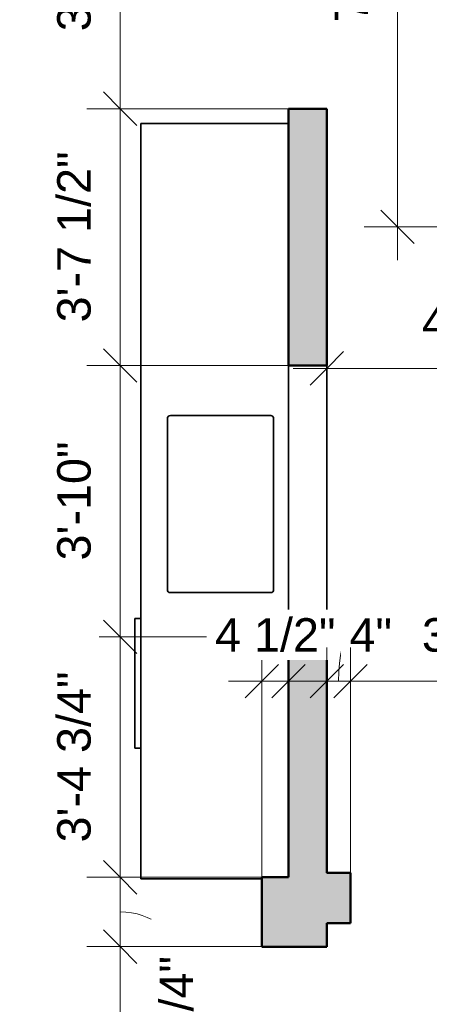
# Model space of a CAD drawing. Header units: inches. Extents: x -321 to 583, y -54 to 661.
# Tile 13 of 21: x 109 to 179, y 175 to 342. Entities that reach past the tile are written whole.
import ezdxf

# ---------------------------------------------------------------- set-up
doc = ezdxf.new("R2010")
doc.units = ezdxf.units.IN
doc.header["$MEASUREMENT"] = 0
for name, color, linetype, lineweight in [('A-ANNO-DIMS', 211, 'Continuous', 9), ('A-ANNO-DIMS-48', 211, 'Continuous', 9), ('A-WALL', 113, 'Continuous', 18), ('A-WALL-PATT', 111, 'Continuous', 18), ('Q-CASE', 31, 'Continuous', 18), ('Q-SPCQ', 91, 'Continuous', 18)]:
    doc.layers.add(name, color=color, linetype=linetype, lineweight=lineweight)
doc.styles.add('Arial', font='arial.ttf', dxfattribs={"height": 5.669291})
doc.dimstyles.new('Linear_-_3mm_Arial', dxfattribs={"dimscale": 12, "dimtxt": 5.784148, "dimasz": 0.472441, "dimexe": 0.472441, "dimexo": 0, "dimgap": 0.275591, "dimtad": 1, "dimrnd": 0.25, "dimzin": 3, "dimdsep": 46, "dimlunit": 4, "dimtxsty": 'Arial', "dimblk1": 'OBLIQUE', "dimblk2": 'OBLIQUE', "dimsah": 1, "dimcen": 0.09, "dimdle": 0.472441, "dimazin": 2, "dimtfac": 1, "dimtdec": 4, "dimtix": 1, "dimtmove": 0, "dimatfit": 3, "dimfxl": 1, "dimtvp": 1, "dimtfill": 1, "dimfrac": 2, "dimtolj": 1, "dimtzin": 0, "dimarcsym": 2})
doc.dimstyles.new('Linear_-_3mm_Arial_1', dxfattribs={"dimscale": 12, "dimtxt": 5.784148, "dimasz": 0.472441, "dimexe": 0.472441, "dimexo": 0, "dimgap": 0.275591, "dimtad": 1, "dimrnd": 0.25, "dimzin": 3, "dimdsep": 46, "dimlunit": 4, "dimtxsty": 'Arial', "dimblk1": 'OBLIQUE', "dimblk2": 'OBLIQUE', "dimsah": 1, "dimcen": 0.09, "dimdle": 0.472441, "dimazin": 2, "dimtfac": 1, "dimtdec": 4, "dimtix": 1, "dimtmove": 1, "dimatfit": 3, "dimfxl": 1, "dimtvp": 1, "dimtfill": 1, "dimfrac": 2, "dimtolj": 1, "dimtzin": 0, "dimarcsym": 2})

# ---------------------------------------------------------------- blocks, each defined once
blk = doc.blocks.new('Casework 5 - Casework 5-448558-2-2nd Floor Plan')
at = {"layer": 'Q-CASE', "lineweight": 35}
for p, q in [((155, 324), (130, 324)), ((130, 324), (130, 196)), ((134.5, 245), (134.5, 274)), ((135, 274.5), (152, 274.5)), ((152.5, 274), (152.5, 245)), ((152, 244.5), (135, 244.5)), ((130, 196), (150.5, 196))]:
    blk.add_line(p, q, dxfattribs=at)
for centre, start, end in [((135, 274), 90, 180), ((152, 274), 0, 90), ((135, 245), 180, 270), ((152, 245), 270, 0)]:
    blk.add_arc(centre, 0.5, start, end, dxfattribs=at)
blk = doc.blocks.new('Specialty Equipment 5 - Specialty Equipment 5-472490-2-2nd Floor Plan')
at = {"layer": 'Q-SPCQ', "lineweight": 35}
for p, q in [((130, 240.12), (129, 240.12)), ((129, 240.12), (129, 218.12)), ((129, 218.12), (130, 218.12))]:
    blk.add_line(p, q, dxfattribs=at)
blk = doc.blocks.new('DIMBLOCK98-2-2nd Floor Plan')
at = {"layer": 'A-ANNO-DIMS-48', "lineweight": 35}
for p, q in [((126.5, 368.5), (123.67, 371.33)), ((126.5, 368.5), (129.33, 365.66)), ((126.5, 326.5), (123.67, 329.33)), ((126.5, 326.5), (129.33, 323.66))]:
    blk.add_line(p, q, dxfattribs=at)
at = {"layer": 'A-ANNO-DIMS-48'}
for p, q in [((155, 368.5), (120.83, 368.5)), ((126.5, 368.5), (126.5, 326.5)), ((126.5, 368.5), (155, 368.5)), ((155, 326.5), (120.83, 326.5)), ((126.5, 326.5), (155, 326.5))]:
    blk.add_line(p, q, dxfattribs=at)
at = {"layer": 'A-ANNO-DIMS-48', "color": 0, "insert": (115.83, 339.62), "char_height": 5.669, "width": 18.9008, "attachment_point": 1, "rotation": 90, "line_spacing_factor": 0.941778, "style": 'Arial', "bg_fill": 3, "box_fill_scale": 1.25, "bg_fill_color": 256, "bg_fill_true_color": 13158600, "bg_fill_transparency": 0}
blk.add_mtext('3\'-6"', dxfattribs=at)
blk = doc.blocks.new('_Oblique')
at = {"color": 0, "linetype": 'ByBlock', "lineweight": -2}
blk.add_line((-0.5, -0.5), (0.5, 0.5), dxfattribs=at)
blk = doc.blocks.new('DIMBLOCK99-2-2nd Floor Plan')
at = {"layer": 'A-ANNO-DIMS-48', "lineweight": 35}
for p, q in [((126.5, 326.5), (123.67, 329.33)), ((126.5, 326.5), (129.33, 323.66)), ((126.5, 283), (123.67, 285.83)), ((126.5, 283), (129.33, 280.16))]:
    blk.add_line(p, q, dxfattribs=at)
at = {"layer": 'A-ANNO-DIMS-48'}
for p, q in [((155, 326.5), (120.83, 326.5)), ((126.5, 326.5), (126.5, 283)), ((126.5, 326.5), (155, 326.5)), ((155, 283), (120.83, 283)), ((126.5, 283), (155, 283))]:
    blk.add_line(p, q, dxfattribs=at)
at = {"layer": 'A-ANNO-DIMS-48', "color": 0, "insert": (115.83, 290.29), "char_height": 5.669, "width": 34.7049, "attachment_point": 1, "rotation": 90, "line_spacing_factor": 0.941778, "style": 'Arial', "bg_fill": 3, "box_fill_scale": 1.25, "bg_fill_color": 256, "bg_fill_true_color": 13158600, "bg_fill_transparency": 0}
blk.add_mtext('3\'-7 1/2"', dxfattribs=at)
blk = doc.blocks.new('DIMBLOCK100-2-2nd Floor Plan')
at = {"layer": 'A-ANNO-DIMS-48', "lineweight": 35}
for p, q in [((126.5, 283), (123.67, 285.83)), ((126.5, 283), (129.33, 280.16)), ((126.5, 237), (123.67, 239.83)), ((126.5, 237), (129.33, 234.16))]:
    blk.add_line(p, q, dxfattribs=at)
at = {"layer": 'A-ANNO-DIMS-48'}
for p, q in [((155, 283), (120.83, 283)), ((126.5, 283), (126.5, 237)), ((126.5, 283), (155, 283)), ((155, 237), (120.83, 237)), ((126.5, 237), (155, 237))]:
    blk.add_line(p, q, dxfattribs=at)
at = {"layer": 'A-ANNO-DIMS-48', "color": 0, "insert": (115.83, 249.94), "char_height": 5.669, "width": 24.1332, "attachment_point": 1, "rotation": 90, "line_spacing_factor": 0.941778, "style": 'Arial', "bg_fill": 3, "box_fill_scale": 1.25, "bg_fill_color": 256, "bg_fill_true_color": 13158600, "bg_fill_transparency": 0}
blk.add_mtext('3\'-10"', dxfattribs=at)
blk = doc.blocks.new('DIMBLOCK101-2-2nd Floor Plan')
at = {"layer": 'A-ANNO-DIMS-48', "lineweight": 35}
for p, q in [((126.5, 237), (123.67, 239.83)), ((126.5, 237), (129.33, 234.16)), ((126.5, 196.25), (123.67, 199.08)), ((126.5, 196.25), (129.33, 193.41))]:
    blk.add_line(p, q, dxfattribs=at)
at = {"layer": 'A-ANNO-DIMS-48'}
for p, q in [((155, 237), (120.83, 237)), ((126.5, 237), (126.5, 196.25)), ((126.5, 237), (155, 237)), ((150.5, 196.25), (120.83, 196.25)), ((126.5, 196.25), (150.5, 196.25))]:
    blk.add_line(p, q, dxfattribs=at)
at = {"layer": 'A-ANNO-DIMS-48', "color": 0, "insert": (115.83, 202.16), "char_height": 5.669, "width": 34.7049, "attachment_point": 1, "rotation": 90, "line_spacing_factor": 0.941778, "style": 'Arial', "bg_fill": 3, "box_fill_scale": 1.25, "bg_fill_color": 256, "bg_fill_true_color": 13158600, "bg_fill_transparency": 0}
blk.add_mtext('3\'-4 3/4"', dxfattribs=at)
blk = doc.blocks.new('DIMBLOCK102-2-2nd Floor Plan')
at = {"layer": 'A-ANNO-DIMS-48', "lineweight": 35}
for p, q in [((126.5, 196.25), (123.67, 199.08)), ((126.5, 196.25), (129.33, 193.41)), ((126.5, 184.5), (123.67, 187.33)), ((126.5, 184.5), (129.33, 181.66))]:
    blk.add_line(p, q, dxfattribs=at)
at = {"layer": 'A-ANNO-DIMS-48'}
for p, q in [((150.5, 196.25), (120.83, 196.25)), ((126.5, 196.25), (126.5, 184.5)), ((126.5, 196.25), (150.5, 196.25)), ((150.5, 184.5), (120.83, 184.5)), ((126.5, 184.5), (150.5, 184.5))]:
    blk.add_line(p, q, dxfattribs=at)
blk.add_ellipse((126.5, 182.83), major_axis=(9.6, 0), ratio=0.786124, start_param=0, end_param=1.570796, dxfattribs=at)
at = {"layer": 'A-ANNO-DIMS-48', "color": 0, "insert": (133.19, 158.09), "char_height": 5.669, "width": 29.686, "attachment_point": 1, "rotation": 90, "line_spacing_factor": 0.941778, "style": 'Arial', "bg_fill": 3, "box_fill_scale": 1.25, "bg_fill_color": 256, "bg_fill_true_color": 13158600, "bg_fill_transparency": 0}
blk.add_mtext('11 3/4"', dxfattribs=at)
blk = doc.blocks.new('DIMBLOCK103-2-2nd Floor Plan')
at = {"layer": 'A-ANNO-DIMS-48', "lineweight": 35}
for p, q in [((126.5, 184.5), (123.67, 187.33)), ((126.5, 184.5), (129.33, 181.66)), ((126.5, 134.5), (123.67, 137.33)), ((126.5, 134.5), (129.33, 131.66))]:
    blk.add_line(p, q, dxfattribs=at)
at = {"layer": 'A-ANNO-DIMS-48'}
for p, q in [((150.5, 184.5), (120.83, 184.5)), ((126.5, 184.5), (126.5, 134.5)), ((126.5, 184.5), (150.5, 184.5)), ((150.5, 134.5), (120.83, 134.5)), ((126.5, 134.5), (150.5, 134.5))]:
    blk.add_line(p, q, dxfattribs=at)
at = {"layer": 'A-ANNO-DIMS-48', "color": 0, "insert": (115.83, 151.62), "char_height": 5.669, "width": 18.9008, "attachment_point": 1, "rotation": 90, "line_spacing_factor": 0.941778, "style": 'Arial', "bg_fill": 3, "box_fill_scale": 1.25, "bg_fill_color": 256, "bg_fill_true_color": 13158600, "bg_fill_transparency": 0}
blk.add_mtext('4\'-2"', dxfattribs=at)
blk = doc.blocks.new('DIMBLOCK107-2-2nd Floor Plan')
at = {"layer": 'A-ANNO-DIMS-48'}
for p, q in [((102.5, 403.17), (102.5, 0.83)), ((154.36, 397.5), (96.83, 397.5)), ((102.5, 397.5), (154.36, 397.5)), ((150.25, 6.5), (96.83, 6.5)), ((102.5, 6.5), (150.25, 6.5))]:
    blk.add_line(p, q, dxfattribs=at)
at = {"layer": 'A-ANNO-DIMS-48', "lineweight": 35}
for p, q in [((102.5, 397.5), (99.67, 400.33)), ((102.5, 397.5), (105.33, 394.67)), ((102.5, 6.5), (99.67, 9.33)), ((102.5, 6.5), (105.33, 3.67))]:
    blk.add_line(p, q, dxfattribs=at)
at = {"layer": 'A-ANNO-DIMS-48', "color": 0, "insert": (91.83, 191.94), "char_height": 5.669, "width": 24.1332, "attachment_point": 1, "rotation": 90, "line_spacing_factor": 0.941778, "style": 'Arial', "bg_fill": 3, "box_fill_scale": 1.25, "bg_fill_color": 256, "bg_fill_true_color": 13158600, "bg_fill_transparency": 0}
blk.add_mtext('32\'-7"', dxfattribs=at)
blk = doc.blocks.new('DIMBLOCK108-2-2nd Floor Plan')
at = {"layer": 'A-ANNO-DIMS-48'}
for p, q in [((150.5, 196.25), (150.5, 235.17)), ((155, 196.98), (155, 235.17)), ((144.83, 229.5), (160.67, 229.5)), ((150.5, 229.5), (150.5, 196.25)), ((155, 229.5), (155, 196.98))]:
    blk.add_line(p, q, dxfattribs=at)
at = {"layer": 'A-ANNO-DIMS-48', "lineweight": 35}
for p, q in [((150.5, 229.5), (153.33, 232.33)), ((155, 229.5), (157.83, 232.33)), ((150.5, 229.5), (147.67, 226.66)), ((155, 229.5), (152.17, 226.66))]:
    blk.add_line(p, q, dxfattribs=at)
at = {"layer": 'A-ANNO-DIMS-48', "color": 0, "insert": (142.56, 240.16), "char_height": 5.669, "width": 24.4536, "attachment_point": 1, "line_spacing_factor": 0.941778, "style": 'Arial', "bg_fill": 3, "box_fill_scale": 1.25, "bg_fill_color": 256, "bg_fill_true_color": 13158600, "bg_fill_transparency": 0}
blk.add_mtext('4 1/2"', dxfattribs=at)
blk = doc.blocks.new('DIMBLOCK109-2-2nd Floor Plan')
at = {"layer": 'A-ANNO-DIMS-48'}
for p, q in [((161.5, 196.98), (161.5, 235.17)), ((165.5, 197), (165.5, 235.17)), ((155.83, 229.5), (165.5, 229.5)), ((161.5, 229.5), (161.5, 196.98)), ((165.5, 229.5), (165.5, 197))]:
    blk.add_line(p, q, dxfattribs=at)
at = {"layer": 'A-ANNO-DIMS-48', "lineweight": 35}
for p, q in [((161.5, 229.5), (164.33, 232.33)), ((165.5, 229.5), (168.33, 232.33)), ((161.5, 229.5), (158.67, 226.66)), ((165.5, 229.5), (162.67, 226.66))]:
    blk.add_line(p, q, dxfattribs=at)
at = {"layer": 'A-ANNO-DIMS-48'}
blk.add_ellipse((165.34, 229.5), major_axis=(0, 7.76), ratio=0.237826, start_param=0, end_param=1.570796, dxfattribs=at)
at = {"layer": 'A-ANNO-DIMS-48', "color": 0, "insert": (165.34, 240.16), "char_height": 5.669, "width": 8.6495, "attachment_point": 1, "line_spacing_factor": 0.941778, "style": 'Arial', "bg_fill": 3, "box_fill_scale": 1.25, "bg_fill_color": 256, "bg_fill_true_color": 13158600, "bg_fill_transparency": 0}
blk.add_mtext('4"', dxfattribs=at)
blk = doc.blocks.new('DIMBLOCK110-2-2nd Floor Plan')
at = {"layer": 'A-ANNO-DIMS-48'}
for p, q in [((165.5, 197), (165.5, 235.17)), ((205.5, 197), (205.5, 235.17)), ((165.5, 229.5), (205.5, 229.5)), ((165.5, 229.5), (165.5, 197)), ((205.5, 229.5), (205.5, 197))]:
    blk.add_line(p, q, dxfattribs=at)
at = {"layer": 'A-ANNO-DIMS-48', "lineweight": 35}
for p, q in [((165.5, 229.5), (168.33, 232.33)), ((205.5, 229.5), (208.33, 232.33)), ((165.5, 229.5), (162.67, 226.66)), ((205.5, 229.5), (202.67, 226.66))]:
    blk.add_line(p, q, dxfattribs=at)
at = {"layer": 'A-ANNO-DIMS-48', "color": 0, "insert": (177.62, 240.16), "char_height": 5.669, "width": 18.9008, "attachment_point": 1, "line_spacing_factor": 0.941778, "style": 'Arial', "bg_fill": 3, "box_fill_scale": 1.25, "bg_fill_color": 256, "bg_fill_true_color": 13158600, "bg_fill_transparency": 0}
blk.add_mtext('3\'-4"', dxfattribs=at)
blk = doc.blocks.new('DIMBLOCK202-2-2nd Floor Plan')
at = {"layer": 'A-ANNO-DIMS-48'}
for p, q in [((161.5, 312.49), (161.5, 276.83)), ((161.5, 282.5), (161.5, 312.49)), ((209.5, 310.75), (209.5, 276.83)), ((209.5, 282.5), (209.5, 310.75)), ((155.83, 282.5), (215.17, 282.5))]:
    blk.add_line(p, q, dxfattribs=at)
at = {"layer": 'A-ANNO-DIMS-48', "lineweight": 35}
for p, q in [((161.5, 282.5), (164.33, 285.33)), ((209.5, 282.5), (212.33, 285.33)), ((161.5, 282.5), (158.67, 279.66)), ((209.5, 282.5), (206.67, 279.66))]:
    blk.add_line(p, q, dxfattribs=at)
at = {"layer": 'A-ANNO-DIMS-48', "color": 0, "insert": (177.62, 293.16), "char_height": 5.669, "width": 18.9008, "attachment_point": 1, "line_spacing_factor": 0.941778, "style": 'Arial', "bg_fill": 3, "box_fill_scale": 1.25, "bg_fill_color": 256, "bg_fill_true_color": 13158600, "bg_fill_transparency": 0}
blk.add_mtext('4\'-0"', dxfattribs=at)
blk = doc.blocks.new('DIMBLOCK204-2-2nd Floor Plan')
at = {"layer": 'A-ANNO-DIMS-48'}
for p, q in [((173.5, 397.17), (173.5, 300.83)), ((209.25, 391.5), (167.83, 391.5)), ((173.5, 391.5), (209.25, 391.5)), ((209.5, 306.5), (167.83, 306.5)), ((173.5, 306.5), (209.5, 306.5))]:
    blk.add_line(p, q, dxfattribs=at)
at = {"layer": 'A-ANNO-DIMS-48', "lineweight": 35}
for p, q in [((173.5, 391.5), (170.67, 394.33)), ((173.5, 391.5), (176.33, 388.66)), ((173.5, 306.5), (170.67, 309.33)), ((173.5, 306.5), (176.33, 303.66))]:
    blk.add_line(p, q, dxfattribs=at)
at = {"layer": 'A-ANNO-DIMS-48', "color": 0, "insert": (162.83, 341.12), "char_height": 5.669, "width": 18.9008, "attachment_point": 1, "rotation": 90, "line_spacing_factor": 0.941778, "style": 'Arial', "bg_fill": 3, "box_fill_scale": 1.25, "bg_fill_color": 256, "bg_fill_true_color": 13158600, "bg_fill_transparency": 0}
blk.add_mtext('7\'-1"', dxfattribs=at)

msp = doc.modelspace()

# ---------------------------------------------------------------- hatches: boundary and pattern name
at = {"layer": 'A-WALL-PATT'}
h = msp.add_hatch(color=256, dxfattribs=at)
h.paths.add_polyline_path([(161.5, 196.246), (161.5, 236.996), (155, 236.996), (155, 196.246)])
h.paths.add_polyline_path([(155, 282.996), (161.5, 282.996), (161.5, 326.496), (155, 326.496), (155, 304.018)])
h.paths.add_polyline_path([(161.5, 368.496), (161.5, 391.496), (158.25, 391.496), (158.25, 397.5), (155, 397.5), (155, 368.496)])
h = msp.add_hatch(color=256, dxfattribs=at)
h.paths.add_polyline_path([(209.5, 188.496), (209.5, 196.996), (205.5, 196.996), (205.5, 188.496)])
h.paths.add_polyline_path([(165.5, 188.496), (165.5, 196.996), (161.5, 196.996), (161.5, 188.496)])
h = msp.add_hatch(color=256, dxfattribs=at)
h.paths.add_polyline_path([(150.5, 6.5), (161.5, 6.5), (161.5, 40), (150.5, 40), (150.5, 8.878)])
h.paths.add_polyline_path([(161.5, 98), (161.5, 134.496), (150.5, 134.496), (150.5, 98)])
h.paths.add_polyline_path([(161.5, 184.496), (161.5, 196.246), (150.5, 196.246), (150.5, 184.496)])

# ---------------------------------------------------------------- linework, layer by layer
at = {"layer": 'A-WALL', "lineweight": 50}
for p, q in [((155, 326.496), (155, 282.996)), ((161.5, 326.496), (155, 326.496)), ((161.5, 282.996), (161.5, 326.496)), ((155, 282.996), (161.5, 282.996)), ((155, 236.996), (155, 196.246)), ((161.5, 236.996), (155, 236.996)), ((161.5, 196.996), (161.5, 236.996)), ((165.5, 196.996), (161.5, 196.996)), ((165.5, 188.496), (165.5, 196.996)), ((150.5, 196.246), (150.5, 184.496)), ((155, 196.246), (150.5, 196.246)), ((161.5, 188.496), (165.5, 188.496)), ((161.5, 184.496), (161.5, 188.496)), ((150.5, 184.496), (161.5, 184.496))]:
    msp.add_line(p, q, dxfattribs=at)
at = {"layer": 'A-WALL', "lineweight": 35}
for p, q in [((155, 236.996), (155, 282.996)), ((161.5, 282.996), (161.5, 236.996))]:
    msp.add_line(p, q, dxfattribs=at)

# ---------------------------------------------------------------- block references
at = {"layer": 'Q-CASE', "lineweight": 35}
msp.add_blockref('Casework 5 - Casework 5-448558-2-2nd Floor Plan', (0, 0), dxfattribs=at)
at = {"layer": 'Q-SPCQ', "lineweight": 35}
msp.add_blockref('Specialty Equipment 5 - Specialty Equipment 5-472490-2-2nd Floor Plan', (0, 0), dxfattribs=at)

# ---------------------------------------------------------------- next in the draw order: dimensions: what is measured, and where the dimension line sits
at = {"layer": 'A-ANNO-DIMS'}
dim = msp.add_linear_dim(base=(126.5, 326.496), p1=(155, 368.496), p2=(155, 326.496), angle=90, dimstyle='Linear_-_3mm_Arial', override={"dimpost": '<>', "dimfxl": 42}, dxfattribs=at)
dim.commit()
dim.dimension.update_dxf_attribs({"geometry": 'DIMBLOCK98-2-2nd Floor Plan', "text_midpoint": (120.296, 347.496)})

# ---------------------------------------------------------------- next in the draw order: dimensions: what is measured, and where the dimension line sits
dim = msp.add_linear_dim(base=(126.5, 282.996), p1=(155, 326.496), p2=(155, 282.996), angle=90, dimstyle='Linear_-_3mm_Arial', override={"dimpost": '<>', "dimfxl": 43.5}, dxfattribs=at)
dim.commit()
dim.dimension.update_dxf_attribs({"geometry": 'DIMBLOCK99-2-2nd Floor Plan', "text_midpoint": (120.26, 304.746)})

# ---------------------------------------------------------------- next in the draw order: dimensions: what is measured, and where the dimension line sits
dim = msp.add_linear_dim(base=(126.5, 236.996), p1=(155, 282.996), p2=(155, 236.996), angle=90, dimstyle='Linear_-_3mm_Arial', override={"dimpost": '<>', "dimfxl": 46}, dxfattribs=at)
dim.commit()
dim.dimension.update_dxf_attribs({"geometry": 'DIMBLOCK100-2-2nd Floor Plan', "text_midpoint": (120.296, 259.996)})

# ---------------------------------------------------------------- next in the draw order: dimensions: what is measured, and where the dimension line sits
dim = msp.add_linear_dim(base=(209.5, 282.496), p1=(161.5, 312.489), p2=(209.5, 310.746), dimstyle='Linear_-_3mm_Arial', override={"dimpost": '<>', "dimfxl": 48.031631}, dxfattribs=at)
dim.commit()
dim.dimension.update_dxf_attribs({"geometry": 'DIMBLOCK202-2-2nd Floor Plan', "text_midpoint": (185.5, 288.698)})
dim = msp.add_linear_dim(base=(126.5, 196.246), p1=(155, 236.996), p2=(150.5, 196.246), angle=90, dimstyle='Linear_-_3mm_Arial', override={"dimpost": '<>', "dimfxl": 40.997713}, dxfattribs=at)
dim.commit()
dim.dimension.update_dxf_attribs({"geometry": 'DIMBLOCK101-2-2nd Floor Plan', "text_midpoint": (120.26, 216.621)})

# ---------------------------------------------------------------- next in the draw order: dimensions: what is measured, and where the dimension line sits
dim = msp.add_linear_dim(base=(173.5, 306.496), p1=(209.25, 391.496), p2=(209.5, 306.496), angle=90, dimstyle='Linear_-_3mm_Arial', override={"dimpost": '<>', "dimfxl": 85.000368}, dxfattribs=at)
dim.commit()
dim.dimension.update_dxf_attribs({"geometry": 'DIMBLOCK204-2-2nd Floor Plan', "text_midpoint": (167.347, 348.996)})
dim = msp.add_linear_dim(base=(126.5, 184.496), p1=(150.5, 196.246), p2=(150.5, 184.496), angle=90, dimstyle='Linear_-_3mm_Arial_1', override={"dimpost": '<>', "dimfxl": 11.75}, dxfattribs=at)
dim.commit()
dim.dimension.update_dxf_attribs({"geometry": 'DIMBLOCK102-2-2nd Floor Plan', "text_midpoint": (136.965, 172.932), "dimtype": 160, "text_rotation": 90})

# ---------------------------------------------------------------- next in the draw order: dimensions: what is measured, and where the dimension line sits
dim = msp.add_linear_dim(base=(126.5, 134.496), p1=(150.5, 184.496), p2=(150.5, 134.496), angle=90, dimstyle='Linear_-_3mm_Arial', override={"dimpost": '<>', "dimfxl": 50}, dxfattribs=at)
dim.commit()
dim.dimension.update_dxf_attribs({"geometry": 'DIMBLOCK103-2-2nd Floor Plan', "text_midpoint": (120.347, 159.496)})

# ---------------------------------------------------------------- next in the draw order: dimensions: what is measured, and where the dimension line sits
dim = msp.add_linear_dim(base=(102.5, 6.5), p1=(154.356, 397.5), p2=(150.25, 6.5), angle=90, dimstyle='Linear_-_3mm_Arial', override={"dimpost": '<>', "dimfxl": 391.021556}, dxfattribs=at)
dim.commit()
dim.dimension.update_dxf_attribs({"geometry": 'DIMBLOCK107-2-2nd Floor Plan', "text_midpoint": (96.296, 202)})

# ---------------------------------------------------------------- next in the draw order: dimensions: what is measured, and where the dimension line sits
dim = msp.add_linear_dim(base=(155, 229.496), p1=(150.5, 196.246), p2=(155, 196.978), dimstyle='Linear_-_3mm_Arial', override={"dimpost": '<>', "dimfxl": 4.559229}, dxfattribs=at)
dim.commit()
dim.dimension.update_dxf_attribs({"geometry": 'DIMBLOCK108-2-2nd Floor Plan', "text_midpoint": (152.75, 235.734)})

# ---------------------------------------------------------------- next in the draw order: dimensions: what is measured, and where the dimension line sits
dim = msp.add_linear_dim(base=(165.5, 229.496), p1=(161.5, 196.978), p2=(165.5, 196.996), dimstyle='Linear_-_3mm_Arial_1', override={"dimpost": '<>', "dimfxl": 4.000038}, dxfattribs=at)
dim.commit()
dim.dimension.update_dxf_attribs({"geometry": 'DIMBLOCK109-2-2nd Floor Plan', "text_midpoint": (169.669, 236.383), "dimtype": 160})

# ---------------------------------------------------------------- next in the draw order: dimensions: what is measured, and where the dimension line sits
dim = msp.add_linear_dim(base=(205.5, 229.496), p1=(165.5, 196.996), p2=(205.5, 196.996), dimstyle='Linear_-_3mm_Arial', override={"dimpost": '<>', "dimfxl": 40}, dxfattribs=at)
dim.commit()
dim.dimension.update_dxf_attribs({"geometry": 'DIMBLOCK110-2-2nd Floor Plan', "text_midpoint": (185.5, 235.699)})

doc.saveas('drawing.dxf')
